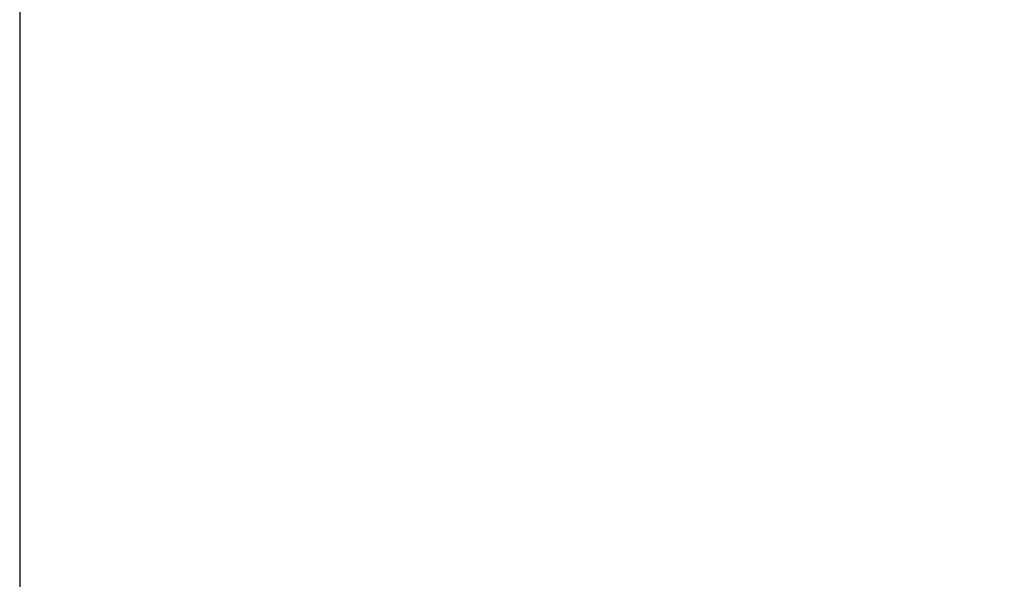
# Model space of a CAD drawing. Header units: millimetres. Extents: x -331 to 269, y -301 to 299.
# Tile 14 of 19: x -31 to 119, y -1 to 84. Entities that reach past the tile are written whole.
import ezdxf

# ---------------------------------------------------------------- set-up
doc = ezdxf.new("R2010")
doc.units = ezdxf.units.MM
doc.header["$MEASUREMENT"] = 0
doc.layers.add('Soround table top', color=7, linetype='Continuous', true_color=0x4c7c50)

msp = doc.modelspace()

# ---------------------------------------------------------------- linework, layer by layer
at = {"layer": 'Soround table top'}
msp.add_circle((-31.32, -1.17, 378), 300, dxfattribs=at)
for centre, radius, start, end in [((-31.32, -1.17, 384), 300, 0, 180), ((-31.32, -1.17, 384), 300, 0, 180), ((-31.32, -1.17, 378), 300, 0, 180), ((-31.32, -1.17, 378), 300, 0, 180), ((-31.32, -1.17, 378), 300, 0, 180), ((-31.32, -1.17, 384), 300, 0, 180), ((-31.32, -1.17, 384), 300, 0, 180), ((-31.32, -1.17, 378), 300, 0, 180), ((-31.32, -1.17, 381), 300, 0, 180), ((-31.32, -1.17, 390.5), 293.5, 0, 180), ((-31.32, -1.17, 397), 287, 0, 180), ((-31.32, -1.17, 397), 287, 0, 180), ((-31.32, -1.17, 397), 287, 360, 180), ((-31.32, -1.17, 397), 287, 0, 180), ((-31.32, -1.17, 381), 300, 180, 0), ((-31.32, -1.17, 390.5), 293.5, 180, 0)]:
    msp.add_arc(centre, radius, start, end, dxfattribs=at)
msp.add_open_spline([(-31.32, 298.83, 378), (-31.32, -1.17, 378), (-31.32, -301.17, 378)], degree=2, dxfattribs=at)

doc.saveas('drawing.dxf')
